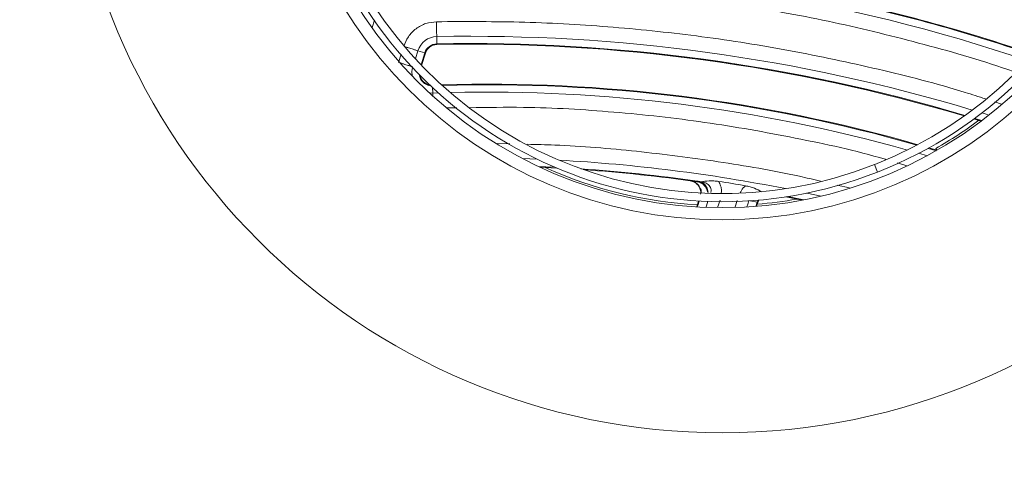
# Model space of a CAD drawing. Header units: millimetres. Extents: x 4085 to 7229, y 5281 to 10698.
# Tile 3 of 11: x 4486 to 4729, y 5683 to 5796. Entities that reach past the tile are written whole.
import ezdxf

# ---------------------------------------------------------------- set-up
doc = ezdxf.new("R2010")
doc.units = ezdxf.units.MM

msp = doc.modelspace()

# ---------------------------------------------------------------- linework, layer by layer
at = {"color": 7, "linetype": 'Continuous', "lineweight": 15}
for p, q in [((4573.06, 5794.28), (4573.65, 5796.1)), ((4589.03, 5792.06), (4589.06, 5790.26)), ((4580.26, 5787.7), (4579.62, 5785.68)), ((4583.76, 5786.57), (4584.38, 5788.56)), ((4584.38, 5788.56), (4586.1, 5788.03)), ((4585.17, 5785.06), (4586.1, 5788.03)), ((4585.3, 5784.93), (4586.25, 5787.98)), ((4587.24, 5778.13), (4588.03, 5778.09)), ((4588.03, 5778.09), (4587.98, 5779.49)), ((4589.45, 5778.14), (4588.03, 5778.09)), ((4728.6, 5775.39), (4726.96, 5775.91)), ((4591.57, 5774.44), (4594.03, 5774.46)), ((4723.61, 5771.18), (4721.82, 5771.73)), ((4723.77, 5771.3), (4721.99, 5771.85)), ((4607.06, 5765.55), (4604, 5765.64)), ((4710.26, 5762.62), (4708.19, 5763.22)), ((4712.64, 5763.95), (4712.39, 5764.38)), ((4613.83, 5761.78), (4610.23, 5761.91)), ((4697.25, 5760.43), (4697.99, 5758.56)), ((4698, 5758.57), (4697.27, 5760.43)), ((4702.88, 5760.82), (4705.24, 5760.11)), ((4653.96, 5756.07), (4654.29, 5756.16)), ((4653.96, 5756.07), (4653.98, 5756.06)), ((4654.29, 5756.16), (4654.29, 5756.16)), ((4654.3, 5756.15), (4654.29, 5756.16)), ((4684.04, 5752.64), (4680.52, 5753.4)), ((4691.08, 5754.67), (4687.98, 5755.38)), ((4658.46, 5749.85), (4659.09, 5751.66)), ((4663.3, 5751.53), (4662.78, 5750.01)), ((4668.26, 5751.14), (4666.53, 5751.46)), ((4668.26, 5751.14), (4667.92, 5750.11)), ((4668.09, 5750.13), (4668.41, 5751.09)), ((4668.27, 5751.17), (4668.26, 5751.14)), ((4668.59, 5751.73), (4668.27, 5751.17)), ((4668.41, 5751.09), (4668.43, 5751.14)), ((4668.76, 5751.74), (4668.43, 5751.14)), ((4679.35, 5751.64), (4675.29, 5752.47)), ((4679.76, 5751.72), (4675.76, 5752.54))]:
    msp.add_line(p, q, dxfattribs=at)
at = {"color": 7, "linetype": 'Continuous', "lineweight": 15, "flags": 128}
for points in [[(4583.07, 5784.38), (4582.9, 5783.4), (4582.94, 5782.33)], [(4588.03, 5778.09), (4588.04, 5777.83), (4588.05, 5777.49), (4588.05, 5777.38)], [(4725.51, 5772.65), (4724.57, 5772.94), (4723.76, 5773.19)], [(4710.45, 5764.44), (4711.15, 5764.23), (4712.45, 5763.84)], [(4712.64, 5763.95), (4711.2, 5764.38), (4710.65, 5764.55)], [(4618.24, 5759.77), (4615.99, 5759.88), (4614.15, 5759.96)], [(4618.67, 5759.58), (4615.98, 5759.72), (4614.53, 5759.78)], [(4656.16, 5753.51), (4655.89, 5754.63), (4655.33, 5755.47), (4654.79, 5755.91), (4654.43, 5756.1), (4654.33, 5756.14), (4654.31, 5756.15), (4654.3, 5756.15), (4654.3, 5756.15), (4654.3, 5756.15), (4654.3, 5756.15), (4654.3, 5756.15), (4654.3, 5756.15)], [(4653.26, 5749.98), (4653.38, 5750.34), (4653.75, 5751.42), (4653.76, 5751.45)], [(4653.42, 5749.97), (4653.53, 5750.28), (4653.9, 5751.37), (4653.93, 5751.44)], [(4655.57, 5749.86), (4655.68, 5750.2), (4656.07, 5751.35)], [(4665.69, 5749.96), (4665.93, 5750.67), (4666.21, 5751.5)], [(4668.26, 5751.14), (4668.29, 5751.13), (4668.32, 5751.12), (4668.35, 5751.11), (4668.37, 5751.1), (4668.39, 5751.09), (4668.4, 5751.09), (4668.41, 5751.09), (4668.41, 5751.09)]]:
    msp.add_lwpolyline(points, dxfattribs=at)
at = {"color": 7, "linetype": 'Continuous', "lineweight": 15}
for radius in [575, 432.5, 414.05, 162.12, 109.5, 106.5]:
    msp.add_circle((4659.58, 5856.29), radius, dxfattribs=at)
for centre, radius, start, end in [((4659.58, 5856.29), 575, 270.1, 269.9), ((4659.58, 5856.29), 573, 270.1, 269.9), ((4659.58, 5856.29), 437, 325.7188, 250.1702), ((4659.58, 5856.29), 435, 328.749, 250.1741), ((4659.58, 5856.29), 435, 328.749, 250.1741), ((4659.58, 5856.29), 105, 291.4669, 291.4569), ((4659.58, 5856.29), 103, 291.4669, 291.4569), ((4601.73, 5395.89), 412.35, 71.1464, 90.743), ((4601.73, 5395.89), 414.15, 71.038, 78.5584), ((4601.73, 5395.89), 414.31, 71.0286, 78.5584), ((4589.12, 5787.1), 4.96, 91.0982, 162.8286), ((4597.3, 5360.61), 431.53, 73.2862, 91.0982), ((4589.12, 5787.1), 3.16, 91.0982, 162.8286), ((4589.12, 5787.1), 3, 91.0982, 162.8286), ((4597.3, 5360.61), 429.73, 73.4673, 91.0982), ((4597.3, 5360.61), 429.57, 73.4841, 91.0982), ((4587.85, 5783.05), 3.16, 186.9844, 264.2079), ((4587.85, 5783.05), 3, 191.1981, 259.9943), ((4601.74, 5396), 384.3, 73.9605, 91.7163), ((4601.74, 5396), 384.14, 73.9855, 91.6913), ((4601.74, 5396), 382.34, 74.274, 91.4029), ((4659.58, 5856.29), 106, 299.8857, 306.7603), ((4597.24, 5360.2), 401.92, 78.8133, 86.8636), ((4659.58, 5856.29), 106, 245.6401, 266.6725), ((4597.24, 5360.2), 400.12, 81.9267, 86.0674), ((4597.24, 5360.2), 399.96, 81.9267, 85.9848), ((4654.02, 5756.56), 0.501, 265.5522, 304.7195), ((4597.24, 5360.2), 400.82, 80.219, 81.1762), ((4659.58, 5856.29), 106, 274.7, 280.0368), ((4668.44, 5751.62), 0.485, 249.6205, 268.9434)]:
    msp.add_arc(centre, radius, start, end, dxfattribs=at)
for points, knots in [([(4596.43, 5804.54), (4603.99, 5804.51), (4619.16, 5804.47), (4641.91, 5802.79), (4664.63, 5799.91), (4687.24, 5795.77), (4709.56, 5790.21), (4724.49, 5786), (4731.82, 5783.3), (4731.96, 5783.25)], [0, 0, 0, 0, 0.164545, 0.330011, 0.496195, 0.662887, 0.829876, 0.996867, 1, 1, 1, 1]), ([(4588.95, 5795.73), (4588.08, 5795.64), (4586.28, 5795.44), (4583.85, 5794.1), (4581.89, 5792.14), (4581.2, 5790.46), (4580.87, 5789.65)], [0, 0, 0, 0, 0.243776, 0.5, 0.756224, 1, 1, 1, 1]), ([(4724.65, 5776.65), (4722.98, 5777.2), (4714.26, 5780.04), (4698.18, 5784.09), (4676.49, 5788.75), (4654.64, 5792.21), (4632.72, 5794.54), (4610.82, 5795.83), (4596.23, 5795.77), (4588.95, 5795.73)], [0, 0, 0, 0, 0.038436, 0.199857, 0.361066, 0.522012, 0.682026, 0.841369, 1, 1, 1, 1]), ([(4588.95, 5795.73), (4588.96, 5795.3), (4588.98, 5794.43), (4589, 5793.34), (4589.02, 5792.52), (4589.02, 5792.21), (4589.03, 5792.06)], [0, 0, 0, 0, 0.274694, 0.5613, 0.785305, 1, 1, 1, 1]), ([(4589.06, 5790.26), (4589.06, 5790.21), (4589.06, 5790.11), (4589.06, 5790.1), (4589.06, 5790.1)], [0, 0, 0, 0, 0.56, 1, 1, 1, 1]), ([(4581.34, 5789.5), (4581.59, 5789.42), (4582.26, 5789.22), (4583.15, 5788.94), (4583.93, 5788.7), (4584.23, 5788.61), (4584.38, 5788.56)], [0, 0, 0, 0, 0.186299, 0.507835, 0.75914, 1, 1, 1, 1]), ([(4586.1, 5788.03), (4586.15, 5788.01), (4586.24, 5787.99), (4586.25, 5787.98), (4586.25, 5787.98)], [0, 0, 0, 0, 0.56, 1, 1, 1, 1]), ([(4580.12, 5785.52), (4580.36, 5785.44), (4581.02, 5785.23), (4581.9, 5784.95), (4582.68, 5784.7), (4582.98, 5784.61), (4583.12, 5784.56)], [0, 0, 0, 0, 0.181185, 0.504741, 0.757625, 1, 1, 1, 1]), ([(4597.08, 5774.48), (4601.54, 5774.55), (4613.47, 5774.74), (4632.89, 5773.56), (4655.35, 5771.12), (4677.68, 5767.09), (4692.61, 5763.91), (4699.94, 5761.71), (4699.99, 5761.69)], [0, 0, 0, 0, 0.128425, 0.343965, 0.560755, 0.779316, 0.99837, 1, 1, 1, 1]), ([(4683.86, 5756.34), (4682.13, 5756.75), (4673.78, 5758.72), (4658.61, 5761.26), (4638.45, 5763.84), (4622.69, 5765.19), (4613.68, 5765.39), (4611.42, 5765.44)], [0, 0, 0, 0, 0.072915, 0.352049, 0.630213, 0.907188, 1, 1, 1, 1]), ([(4654.25, 5753.09), (4654.27, 5753.29), (4654.29, 5753.69), (4654.18, 5754.28), (4653.97, 5754.83), (4653.54, 5755.49), (4652.8, 5756.16), (4652.06, 5756.34), (4651.69, 5756.44)], [0, 0, 0, 0, 0.123898, 0.25021, 0.371962, 0.500775, 0.750369, 1, 1, 1, 1]), ([(4654.42, 5753.55), (4654.42, 5753.64), (4654.42, 5753.96), (4654.26, 5754.48), (4653.95, 5755.07), (4653.51, 5755.59), (4652.97, 5756), (4652.36, 5756.3), (4651.91, 5756.39), (4651.69, 5756.44)], [0, 0, 0, 0, 0.065512, 0.218446, 0.372455, 0.528124, 0.684357, 0.841618, 1, 1, 1, 1]), ([(4653.42, 5756.19), (4653.42, 5756.2), (4653.42, 5756.21), (4653.43, 5756.31), (4653.44, 5756.35)], [0, 0, 0, 0, 0.500002, 1, 1, 1, 1]), ([(4653.42, 5756.19), (4653.51, 5756.18), (4653.66, 5756.16), (4653.84, 5756.11), (4653.92, 5756.08), (4653.96, 5756.07)], [0, 0, 0, 0, 0.517953, 0.76044, 1, 1, 1, 1]), ([(4653.44, 5756.35), (4653.59, 5756.33), (4653.89, 5756.28), (4654.16, 5756.2), (4654.29, 5756.16)], [0, 0, 0, 0, 0.511408, 1, 1, 1, 1]), ([(4653.98, 5756.06), (4654.15, 5755.99), (4654.48, 5755.85), (4655.09, 5755.39), (4655.72, 5754.62), (4655.92, 5753.88), (4656.02, 5753.51)], [0, 0, 0, 0, 0.168779, 0.338553, 0.678359, 1, 1, 1, 1]), ([(4654.29, 5756.16), (4654.96, 5756.26), (4655.97, 5756.41), (4657.52, 5756.42), (4658.32, 5756.32), (4658.73, 5756.27)], [0, 0, 0, 0, 0.499907, 0.749859, 1, 1, 1, 1]), ([(4654.3, 5756.15), (4654.54, 5756.13), (4654.99, 5756.1), (4655.63, 5755.89), (4656.17, 5755.55), (4656.58, 5755.07), (4656.81, 5754.48), (4656.87, 5753.94), (4656.8, 5753.62), (4656.78, 5753.5)], [0, 0, 0, 0, 0.1707, 0.33028, 0.4789, 0.621088, 0.763602, 0.912075, 1, 1, 1, 1]), ([(4659.33, 5753.45), (4659.37, 5753.63), (4659.47, 5754.21), (4659.24, 5755.2), (4658.9, 5755.91), (4658.73, 5756.27)], [0, 0, 0, 0, 0.193619, 0.595324, 1, 1, 1, 1]), ([(4665.34, 5755.19), (4664.97, 5754.83), (4664.43, 5754.31), (4664.14, 5753.63), (4664.04, 5753.41)], [0, 0, 0, 0, 0.680384, 1, 1, 1, 1]), ([(4665.34, 5755.19), (4665.72, 5755.11), (4666.49, 5754.95), (4667.92, 5754.47), (4668.78, 5754.02), (4669.35, 5753.72)], [0, 0, 0, 0, 0.250047, 0.500386, 1, 1, 1, 1])]:
    msp.add_open_spline(points, degree=3, knots=knots, dxfattribs=at)

doc.saveas('drawing.dxf')
